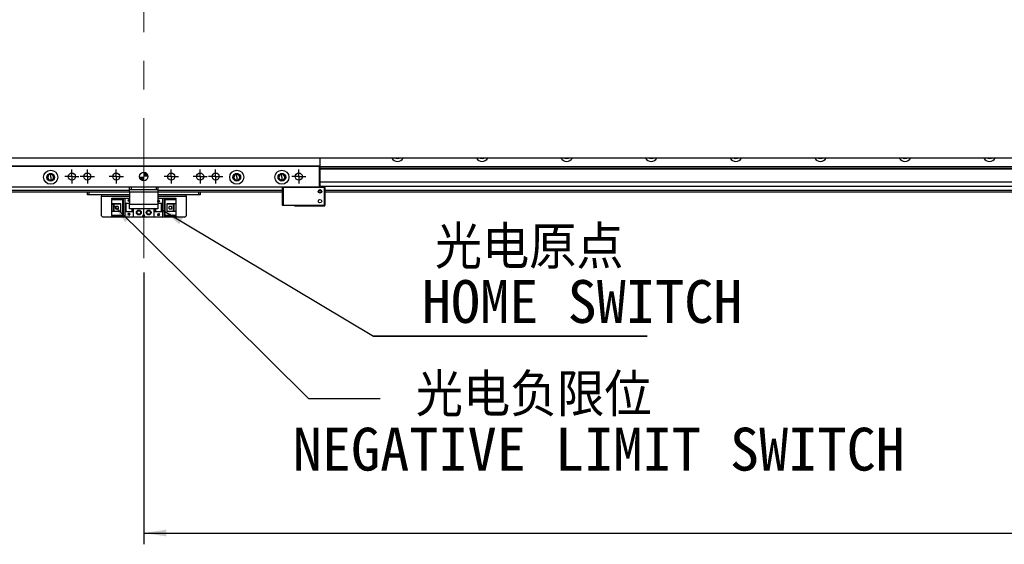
# Model space of a CAD drawing. Header units: millimetres. Extents: x 40 to 3320, y 40 to 2336.
# Tile 4 of 15: x 467 to 1165, y 1538 to 1910. Entities that reach past the tile are written whole.
import ezdxf

# ---------------------------------------------------------------- set-up
doc = ezdxf.new("R2010")
doc.units = ezdxf.units.MM
doc.header["$LTSCALE"] = 8
doc.linetypes.add('CENTERX2', pattern=[20.32, 12.7, -2.54, 2.54, -2.54])
doc.layers.add('DIMNS', color=7, linetype='Continuous')
doc.styles.add('SLDTEXTSTYLE7', font='txt')
doc.styles.add('SLDTEXTSTYLE8', font='txt', dxfattribs={"bigfont": 'bigfont'})
doc.styles.add('SLDTEXTSTYLE9', font='txt')
doc.dimstyles.new('SLDDIMSTYLE1', dxfattribs={"dimtxt": 30.4, "dimasz": 16, "dimexe": 0, "dimexo": 0.0625, "dimgap": 7.6, "dimtad": 2, "dimdec": 1, "dimrnd": 1e-09, "dimzin": 4, "dimdsep": 46, "dimtxsty": 'SLDTEXTSTYLE7', "dimsah": 1, "dimcen": 0.09, "dimadec": 0, "dimazin": 1, "dimtfac": 1, "dimtdec": 1, "dimtofl": 0, "dimtmove": 0, "dimatfit": 3, "dimfxl": 0, "dimfrac": 2, "dimtolj": 1, "dimtzin": 12, "dimarcsym": 0})
doc.dimstyles.new('SLDDIMSTYLE4', dxfattribs={"dimtxt": 0.18, "dimasz": 16, "dimexe": 0, "dimexo": 0.0625, "dimgap": 0, "dimtad": 0, "dimtih": 1, "dimtoh": 1, "dimdec": 0, "dimrnd": 1e-09, "dimzin": 0, "dimdsep": 46, "dimtxsty": 'Standard', "dimsah": 1, "dimcen": 0.09, "dimadec": 0, "dimazin": 0, "dimtfac": 16, "dimtdec": 0, "dimtofl": 0, "dimtmove": 0, "dimatfit": 3, "dimfxl": 0, "dimfrac": 2, "dimtolj": 1, "dimtzin": 0, "dimarcsym": 0})

# ---------------------------------------------------------------- blocks, each defined once
blk = doc.blocks.new('_D_13')
at = {"layer": 'DIMNS'}
for p, q in [((554.87, 1730.56), (554.87, 1537.92)), ((2234.87, 1730.56), (2234.87, 1537.92)), ((554.87, 1545.92), (2234.87, 1545.92))]:
    blk.add_line(p, q, dxfattribs=at)
for points in [[(554.87, 1545.92), (570.87, 1543.52), (570.87, 1548.32)], [(2234.87, 1545.92), (2218.87, 1548.32), (2218.87, 1543.52)]]:
    blk.add_solid(points, dxfattribs=at)
at = {"layer": 'DIMNS', "insert": (1317.52, 1585.8), "char_height": 30.4, "attachment_point": 1, "style": 'SLDTEXTSTYLE7'}
blk.add_mtext('1680.0', dxfattribs=at)
blk = doc.blocks.new('SW_NOTE_5')
at = {"layer": 'DIMNS', "color": 0, "char_height": 30.4, "attachment_point": 2}
for s, insert, style in [('光电负限位', (108.97, 17.64), 'SLDTEXTSTYLE8'), ('NEGATIVE LIMIT SWITCH', (155.12, -20.76), 'SLDTEXTSTYLE9')]:
    blk.add_mtext(s, dxfattribs=dict(at, insert=insert, style=style))
blk = doc.blocks.new('SW_NOTE_6')
at = {"layer": 'DIMNS', "color": 0}
for p, q in [((0, 0), (194.23, 0)), ((194.23, 0), (0, 0)), ((0, 0), (194.23, 0)), ((194.23, 0), (0, 0)), ((0, 0), (194.23, 0)), ((194.23, 0), (0, 0))]:
    blk.add_line(p, q, dxfattribs=at)
at = {"layer": 'DIMNS', "color": 0, "char_height": 30.4, "attachment_point": 2}
for s, insert, style in [('光电原点', (110.51, 78.1), 'SLDTEXTSTYLE8'), ('HOME SWITCH', (148.09, 39.7), 'SLDTEXTSTYLE9')]:
    blk.add_mtext(s, dxfattribs=dict(at, insert=insert, style=style))
blk = doc.blocks.new('SW_CENTERMARKSYMBOL_9')
at = {"layer": 'DIMNS', "color": 0}
for p, q in [((-2.54, 0), (-5.04, 0)), ((0, 0), (-2.54, 0)), ((0, 2.54), (0, 5.04)), ((0, 0), (0, 2.54)), ((0, 0), (0, -2.54)), ((0, 0), (2.54, 0)), ((2.54, 0), (5.04, 0)), ((0, -2.54), (0, -5.04))]:
    blk.add_line(p, q, dxfattribs=at)
blk = doc.blocks.new('SW_CENTERMARKSYMBOL_10')
at = {"layer": 'DIMNS', "color": 0}
for p, q in [((-2.54, 0), (-5.04, 0)), ((0, 0), (-2.54, 0)), ((0, 2.54), (0, 5.04)), ((0, 0), (0, 2.54)), ((0, 0), (0, -2.54)), ((0, 0), (2.54, 0)), ((2.54, 0), (5.04, 0)), ((0, -2.54), (0, -5.04))]:
    blk.add_line(p, q, dxfattribs=at)
blk = doc.blocks.new('SW_CENTERMARKSYMBOL_11')
at = {"layer": 'DIMNS', "color": 0}
for p, q in [((-2.54, 0), (-5.04, 0)), ((0, 0), (-2.54, 0)), ((0, 2.54), (0, 5.04)), ((0, 0), (0, 2.54)), ((0, 0), (0, -2.54)), ((0, 0), (2.54, 0)), ((2.54, 0), (5.04, 0)), ((0, -2.54), (0, -5.04))]:
    blk.add_line(p, q, dxfattribs=at)
blk = doc.blocks.new('SW_CENTERMARKSYMBOL_12')
at = {"layer": 'DIMNS', "color": 0}
for p, q in [((-2.54, 0), (-5.04, 0)), ((0, 0), (-2.54, 0)), ((0, 2.54), (0, 5.04)), ((0, 0), (0, 2.54)), ((0, 0), (0, -2.54)), ((0, 0), (2.54, 0)), ((2.54, 0), (5.04, 0)), ((0, -2.54), (0, -5.04))]:
    blk.add_line(p, q, dxfattribs=at)
blk = doc.blocks.new('SW_CENTERMARKSYMBOL_13')
at = {"layer": 'DIMNS', "color": 0}
for p, q in [((-2.54, 0), (-5.04, 0)), ((0, 0), (-2.54, 0)), ((0, 2.54), (0, 5.04)), ((0, 0), (0, 2.54)), ((0, 0), (0, -2.54)), ((0, 0), (2.54, 0)), ((2.54, 0), (5.04, 0)), ((0, -2.54), (0, -5.04))]:
    blk.add_line(p, q, dxfattribs=at)
blk = doc.blocks.new('SW_CENTERMARKSYMBOL_14')
at = {"layer": 'DIMNS', "color": 0}
for p, q in [((-2.54, 0), (-5.04, 0)), ((0, 0), (-2.54, 0)), ((0, 2.54), (0, 5.04)), ((0, 0), (0, 2.54)), ((0, 0), (0, -2.54)), ((0, 0), (2.54, 0)), ((2.54, 0), (5.04, 0)), ((0, -2.54), (0, -5.04))]:
    blk.add_line(p, q, dxfattribs=at)
blk = doc.blocks.new('SW_CENTERMARKSYMBOL_15')
at = {"layer": 'DIMNS', "color": 0}
for p, q in [((-2.54, 0), (-5.04, 0)), ((0, 0), (-2.54, 0)), ((0, 2.54), (0, 5.04)), ((0, 0), (0, 2.54)), ((0, 0), (0, -2.54)), ((0, 0), (2.54, 0)), ((2.54, 0), (5.04, 0)), ((0, -2.54), (0, -5.04))]:
    blk.add_line(p, q, dxfattribs=at)
blk = doc.blocks.new('SW_DOWELSYMBOL_3')
at = {"linetype": 'Continuous', "lineweight": 18}
h = blk.add_hatch(color=0, dxfattribs=at)
edge = h.paths.add_edge_path(flags=0)
edge.add_arc((0, 0), 3, 180, 270)
edge.add_line((0, -3), (0, 0))
edge.add_line((0, 0), (-3, 0))
h = blk.add_hatch(color=0, dxfattribs=at)
edge = h.paths.add_edge_path(flags=0)
edge.add_arc((0, 0), 3, 0, 90)
edge.add_line((0, 3), (0, 0))
edge.add_line((0, 0), (3, 0))
at = {"layer": 'DIMNS', "color": 0}
blk.add_circle((0, 0), 3, dxfattribs=at)

msp = doc.modelspace()

# ---------------------------------------------------------------- linework, layer by layer
at = {"color": 7, "linetype": 'Continuous', "lineweight": 25}
for p, q in [((2381.8652155, 1811.7151322), (407.8652383, 1811.7151322)), ((679.8652531, 1811.7151322), (679.8652531, 1805.9151271)), ((430.1652433, 1806.2151322), (679.5652033, 1806.2151322)), ((679.5652033, 1805.9151271), (430.1652433, 1805.9151271)), ((679.5652033, 1806.2151322), (679.5652033, 1805.9151271)), ((679.8652531, 1805.9151271), (679.5652033, 1806.2151322)), ((679.8652531, 1805.9151271), (679.5652033, 1805.9151271)), ((679.5652033, 1791.5151292), (679.5652033, 1805.9151271)), ((679.8652531, 1805.9151271), (679.8652531, 1791.5151292)), ((679.8652531, 1805.9122288), (2107.0689084, 1805.9122288)), ((679.8652531, 1805.6050265), (2107.0366623, 1805.6050265)), ((679.8652531, 1804.5223305), (2106.9228174, 1804.5223305)), ((679.8652531, 1804.2151281), (2106.8905713, 1804.2151281)), ((488.8652088, 1800.2821306), (488.8652088, 1800.7151285)), ((488.8652088, 1798.2151309), (488.8652088, 1800.2821306)), ((488.8652088, 1798.2151309), (488.8652088, 1796.1481312)), ((488.8652088, 1796.1481312), (488.8652088, 1795.7151333)), ((620.8652379, 1800.2821306), (620.8652379, 1800.7151285)), ((620.8652379, 1798.2151309), (620.8652379, 1800.2821306)), ((620.8652379, 1798.2151309), (620.8652379, 1796.1481312)), ((620.8652379, 1796.1481312), (620.8652379, 1795.7151333)), ((652.8652431, 1800.2821306), (652.8652431, 1800.7151285)), ((652.8652431, 1798.2151309), (652.8652431, 1800.2821306)), ((652.8652431, 1798.2151309), (652.8652431, 1796.1481312)), ((652.8652431, 1796.1481312), (652.8652431, 1795.7151333)), ((430.1652433, 1791.5151292), (679.5652033, 1791.5151292)), ((679.5652033, 1791.2151316), (430.1652433, 1791.2151316)), ((544.8652031, 1789.2151275), (544.8652031, 1791.2151316)), ((545.8652498, 1789.2151275), (544.8652031, 1789.2151275)), ((544.8652031, 1787.7151319), (544.8652031, 1789.2151275)), ((545.8652498, 1791.2151316), (545.8652498, 1789.2151275)), ((563.8652565, 1789.2151275), (545.8652498, 1789.2151275)), ((563.8652565, 1789.2151275), (563.8652565, 1791.2151316)), ((564.8652436, 1789.2151275), (563.8652565, 1789.2151275)), ((564.8652436, 1791.2151316), (564.8652436, 1789.2151275)), ((564.8652436, 1789.2151275), (564.8652436, 1787.7151319)), ((653.6652567, 1791.2151316), (653.3652069, 1790.915134)), ((653.3652069, 1778.5151327), (653.3652069, 1790.915134)), ((653.6652567, 1790.915134), (653.3652069, 1790.915134)), ((653.6652567, 1790.915134), (653.7894727, 1791.2151316)), ((653.6652567, 1790.915134), (653.6652567, 1778.5151327)), ((683.0652477, 1790.915134), (653.6652567, 1790.915134)), ((679.8652531, 1791.5151292), (679.5652033, 1791.5151292)), ((679.8652531, 1791.5151292), (679.5652033, 1791.2151316)), ((679.5652033, 1791.5151292), (679.5652033, 1791.2151316)), ((679.5652033, 1791.2151316), (682.940972, 1791.2151316)), ((2109.8652007, 1791.7102674), (679.8652531, 1791.7102674)), ((679.8652531, 1791.5151292), (683.3652379, 1791.5151292)), ((683.0652477, 1790.915134), (682.940972, 1791.2151316)), ((682.940972, 1791.2151316), (683.0652477, 1791.2151316)), ((683.3652379, 1790.915134), (683.0652477, 1791.2151316)), ((683.3652379, 1790.915134), (683.0652477, 1790.915134)), ((683.0652477, 1778.5151327), (683.0652477, 1790.915134)), ((683.3652379, 1790.915134), (683.3652379, 1791.5151292)), ((683.3652379, 1790.915134), (683.3652379, 1778.5151327)), ((544.8652031, 1787.7151319), (386.8652107, 1787.7151319)), ((514.8652317, 1785.7151279), (514.8652317, 1787.7151319)), ((515.8652188, 1785.7151279), (514.8652317, 1785.7151279)), ((515.8652188, 1787.7151319), (515.8652188, 1785.7151279)), ((544.8652031, 1785.7151279), (515.8652188, 1785.7151279)), ((524.8652221, 1785.7151279), (524.8652221, 1784.7151333)), ((524.8652221, 1770.9151307), (524.8652221, 1784.7151333)), ((532.1652414, 1782.6151276), (532.1652414, 1783.4151337)), ((532.1652414, 1783.4151337), (541.3652183, 1783.4151337)), ((532.1652414, 1782.6151276), (532.1652414, 1782.115134)), ((540.4652478, 1782.6151276), (532.1652414, 1782.6151276)), ((532.1652414, 1779.5151273), (532.1652414, 1782.115134)), ((539.9652244, 1782.115134), (532.1652414, 1782.115134)), ((539.9652244, 1782.115134), (540.4652478, 1782.6151276)), ((539.9652244, 1771.31513), (539.9652244, 1782.115134)), ((540.4652478, 1770.815129), (540.4652478, 1782.6151276)), ((541.3652183, 1783.4151337), (541.3652183, 1779.7151306)), ((541.3652183, 1783.4151337), (544.8652031, 1783.4151337)), ((543.7651993, 1781.9151306), (543.9652325, 1781.9151306)), ((544.3652393, 1780.7151327), (543.7651993, 1781.9151306)), ((543.9652325, 1782.3151299), (544.7652461, 1782.3151299)), ((543.9652325, 1781.9151306), (543.9652325, 1782.3151299)), ((544.8652031, 1781.7151272), (544.3652393, 1780.7151327)), ((544.7652461, 1782.3151299), (544.7652461, 1781.9151306)), ((544.7652461, 1781.9151306), (544.8652031, 1781.9151306)), ((564.8652436, 1787.7151319), (544.8652031, 1787.7151319)), ((544.8652031, 1787.7151319), (544.8652031, 1779.2151296)), ((564.8652436, 1787.7151319), (564.8652436, 1779.2151296)), ((653.3652069, 1787.7151319), (564.8652436, 1787.7151319)), ((593.8652279, 1785.7151279), (564.8652436, 1785.7151279)), ((564.8652436, 1783.4151337), (568.3652283, 1783.4151337)), ((564.8652436, 1781.3151279), (565.3652074, 1782.3151299)), ((564.9652006, 1781.115132), (564.8652436, 1781.115132)), ((564.9652006, 1780.7151327), (564.9652006, 1781.115132)), ((565.3652074, 1782.3151299), (565.9652473, 1781.115132)), ((565.7652141, 1781.115132), (565.7652141, 1780.7151327)), ((565.9652473, 1781.115132), (565.7652141, 1781.115132)), ((568.3652283, 1779.7151306), (568.3652283, 1783.4151337)), ((568.3652283, 1783.4151337), (577.5652053, 1783.4151337)), ((577.5652053, 1782.6151276), (569.2651989, 1782.6151276)), ((569.2651989, 1782.6151276), (569.7652222, 1782.115134)), ((569.2651989, 1782.6151276), (569.2651989, 1770.815129)), ((569.7652222, 1782.115134), (569.7652222, 1771.31513)), ((577.5652053, 1782.115134), (569.7652222, 1782.115134)), ((577.5652053, 1783.4151337), (577.5652053, 1782.6151276)), ((577.5652053, 1782.115134), (577.5652053, 1782.6151276)), ((577.5652053, 1782.115134), (577.5652053, 1779.5151273)), ((584.8652245, 1784.7151333), (584.8652245, 1785.7151279)), ((584.8652245, 1784.7151333), (584.8652245, 1770.9151307)), ((593.8652279, 1785.7151279), (593.8652279, 1787.7151319)), ((594.865215, 1785.7151279), (593.8652279, 1785.7151279)), ((594.865215, 1787.7151319), (594.865215, 1785.7151279)), ((681.0108544, 1787.7151319), (678.7195923, 1787.7151319)), ((2104.3652417, 1787.7151319), (683.3652379, 1787.7151319)), ((532.1652414, 1779.5151273), (538.3651973, 1779.5151273)), ((532.1652414, 1773.9151293), (532.1652414, 1779.5151273)), ((533.4652187, 1773.9151293), (533.4652187, 1779.5151273)), ((533.9652421, 1779.1651288), (533.9652421, 1779.5151273)), ((538.3651973, 1779.1651288), (533.9652421, 1779.1651288)), ((533.9652421, 1774.2651278), (533.9652421, 1779.1651288)), ((533.9652421, 1773.9151293), (533.9652421, 1774.2651278)), ((533.9652421, 1774.2651278), (538.3651973, 1774.2651278)), ((534.9252345, 1777.5151306), (534.9252345, 1775.9151334)), ((536.7652299, 1777.5151306), (534.9252345, 1777.5151306)), ((534.9252345, 1775.9151334), (536.7652299, 1775.9151334)), ((536.7652299, 1777.5151306), (536.7652299, 1775.9151334)), ((538.3651973, 1779.5151273), (538.3651973, 1773.9151293)), ((541.3652183, 1779.7151306), (544.8652031, 1779.7151306)), ((541.3652183, 1779.7151306), (541.3652183, 1773.7151334)), ((541.8652417, 1779.7151306), (541.8652417, 1773.7151334)), ((542.1652319, 1779.7151306), (542.1652319, 1773.7151334)), ((544.8652031, 1779.2151296), (564.8652436, 1779.2151296)), ((544.8652031, 1775.71513), (544.8652031, 1779.2151296)), ((564.8652436, 1775.71513), (544.8652031, 1775.71513)), ((546.5652467, 1773.7151334), (546.5652467, 1775.71513)), ((546.8652369, 1773.7151334), (546.8652369, 1775.71513)), ((547.3652007, 1775.71513), (547.3652007, 1773.7151334)), ((554.8652531, 1772.0151344), (554.8652531, 1775.71513)), ((562.365246, 1773.7151334), (562.365246, 1775.71513)), ((562.8652097, 1775.71513), (562.8652097, 1773.7151334)), ((563.1651999, 1775.71513), (563.1651999, 1773.7151334)), ((564.8652436, 1779.7151306), (568.3652283, 1779.7151306)), ((564.8652436, 1779.2151296), (564.8652436, 1775.71513)), ((565.7652141, 1780.7151327), (564.9652006, 1780.7151327)), ((567.5652148, 1773.7151334), (567.5652148, 1779.7151306)), ((567.865205, 1773.7151334), (567.865205, 1779.7151306)), ((568.3652283, 1773.7151334), (568.3652283, 1779.7151306)), ((571.3652493, 1779.5151273), (577.5652053, 1779.5151273)), ((571.3652493, 1773.9151293), (571.3652493, 1779.5151273)), ((575.7652046, 1779.1651288), (571.3652493, 1779.1651288)), ((571.3652493, 1774.2651278), (575.7652046, 1774.2651278)), ((572.9652168, 1775.9151334), (572.9652168, 1777.5151306)), ((574.8052122, 1777.5151306), (572.9652168, 1777.5151306)), ((572.9652168, 1775.9151334), (574.8052122, 1775.9151334)), ((574.8052122, 1775.9151334), (574.8052122, 1777.5151306)), ((575.7652046, 1779.5151273), (575.7652046, 1779.1651288)), ((575.7652046, 1779.1651288), (575.7652046, 1774.2651278)), ((575.7652046, 1774.2651278), (575.7652046, 1773.9151293)), ((576.265228, 1779.5151273), (576.265228, 1773.9151293)), ((577.5652053, 1779.5151273), (577.5652053, 1773.9151293)), ((653.3652069, 1778.5151327), (653.6652567, 1778.5151327)), ((653.6652567, 1778.2151276), (653.3652069, 1778.5151327)), ((653.6652567, 1778.5151327), (683.0652477, 1778.5151327)), ((653.6652567, 1778.5151327), (653.7894727, 1778.2151276)), ((653.7894727, 1778.2151276), (653.6652567, 1778.2151276)), ((682.940972, 1778.2151276), (653.7894727, 1778.2151276)), ((661.8652465, 1777.91513), (661.8652465, 1778.2151276)), ((661.8652465, 1777.91513), (683.3652379, 1777.91513)), ((683.0652477, 1778.5151327), (682.940972, 1778.2151276)), ((683.0652477, 1778.2151276), (682.940972, 1778.2151276)), ((683.0652477, 1778.5151327), (683.3652379, 1778.5151327)), ((683.3652379, 1778.5151327), (683.0652477, 1778.2151276)), ((683.3652379, 1777.91513), (683.3652379, 1778.5151327)), ((524.8652221, 1770.9151307), (525.8652093, 1769.9151287)), ((583.8652374, 1769.9151287), (525.8652093, 1769.9151287)), ((532.1652414, 1771.31513), (532.1652414, 1773.9151293)), ((538.3651973, 1773.9151293), (532.1652414, 1773.9151293)), ((532.1652414, 1771.31513), (539.9652244, 1771.31513)), ((532.1652414, 1771.31513), (532.1652414, 1770.815129)), ((532.1652414, 1770.815129), (540.4652478, 1770.815129)), ((532.1652414, 1770.0151304), (532.1652414, 1770.815129)), ((541.3652183, 1770.0151304), (532.1652414, 1770.0151304)), ((540.4652478, 1770.815129), (539.9652244, 1771.31513)), ((541.3652183, 1773.7151334), (541.3652183, 1770.0151304)), ((547.3652007, 1773.7151334), (541.3652183, 1773.7151334)), ((547.3652007, 1770.0151304), (541.3652183, 1770.0151304)), ((543.7651993, 1772.315132), (543.9652325, 1772.315132)), ((544.3652393, 1771.1151341), (543.7651993, 1772.315132)), ((543.9652325, 1772.7151314), (544.7652461, 1772.7151314)), ((543.9652325, 1772.315132), (543.9652325, 1772.7151314)), ((544.9652197, 1772.315132), (544.3652393, 1771.1151341)), ((544.7652461, 1772.7151314), (544.7652461, 1772.315132)), ((544.7652461, 1772.315132), (544.9652197, 1772.315132)), ((547.3652007, 1773.7151334), (547.3652007, 1770.0151304)), ((552.8652193, 1770.0151304), (547.3652007, 1770.0151304)), ((562.365246, 1770.0151304), (556.8652274, 1770.0151304)), ((562.365246, 1770.0151304), (562.365246, 1773.7151334)), ((568.3652283, 1773.7151334), (562.365246, 1773.7151334)), ((568.3652283, 1770.0151304), (562.365246, 1770.0151304)), ((564.765227, 1771.5151334), (565.3652074, 1772.7151314)), ((564.9652006, 1771.5151334), (564.765227, 1771.5151334)), ((564.9652006, 1771.1151341), (564.9652006, 1771.5151334)), ((565.7652141, 1771.1151341), (564.9652006, 1771.1151341)), ((565.3652074, 1772.7151314), (565.9652473, 1771.5151334)), ((565.7652141, 1771.5151334), (565.7652141, 1771.1151341)), ((565.9652473, 1771.5151334), (565.7652141, 1771.5151334)), ((568.3652283, 1770.0151304), (568.3652283, 1773.7151334)), ((577.5652053, 1770.0151304), (568.3652283, 1770.0151304)), ((569.7652222, 1771.31513), (569.2651989, 1770.815129)), ((569.2651989, 1770.815129), (577.5652053, 1770.815129)), ((569.7652222, 1771.31513), (577.5652053, 1771.31513)), ((577.5652053, 1773.9151293), (571.3652493, 1773.9151293)), ((577.5652053, 1773.9151293), (577.5652053, 1771.31513)), ((577.5652053, 1770.815129), (577.5652053, 1771.31513)), ((577.5652053, 1770.815129), (577.5652053, 1770.0151304)), ((583.8652374, 1769.9151287), (584.8652245, 1770.9151307))]:
    msp.add_line(p, q, dxfattribs=at)
at = {"color": 8, "linetype": 'Continuous', "lineweight": 25}
for p, q in [((544.8652031, 1788.715134), (386.8652107, 1788.715134)), ((653.3652069, 1788.715134), (564.8652436, 1788.715134)), ((681.0108544, 1788.715134), (678.7195923, 1788.715134)), ((2109.8652007, 1794.710266), (679.8652531, 1794.710266)), ((2104.3652417, 1788.715134), (683.3652379, 1788.715134)), ((524.8652221, 1784.7151333), (544.8652031, 1784.7151333)), ((564.8652436, 1784.7151333), (584.8652245, 1784.7151333))]:
    msp.add_line(p, q, dxfattribs=at)
at = {"color": 7, "linetype": 'Continuous', "lineweight": 25, "flags": 128}
for points in [[(734.8652007, 1811.2151311), (733.8391663, 1811.3960536), (733.2069399, 1811.7151322)], [(736.5235211, 1811.7151322), (735.8912946, 1811.3960536), (734.8652007, 1811.2151311)], [(794.8652031, 1811.2151311), (793.8391687, 1811.3960536), (793.2069422, 1811.7151322)], [(796.5235235, 1811.7151322), (795.891297, 1811.3960536), (794.8652031, 1811.2151311)], [(854.8652054, 1811.2151311), (853.8391711, 1811.3960536), (853.2069446, 1811.7151322)], [(856.5235259, 1811.7151322), (855.8912994, 1811.3960536), (854.8652054, 1811.2151311)], [(914.8652376, 1811.2151311), (913.8391735, 1811.3960536), (913.2069172, 1811.7151322)], [(916.5235283, 1811.7151322), (915.8913018, 1811.3960536), (914.8652376, 1811.2151311)], [(974.86524, 1811.2151311), (973.8391759, 1811.3960536), (973.2069196, 1811.7151322)], [(976.5235306, 1811.7151322), (975.8912744, 1811.3960536), (974.86524, 1811.2151311)], [(1034.8652126, 1811.2151311), (1033.8391782, 1811.3960536), (1033.206922, 1811.7151322)], [(1036.523533, 1811.7151322), (1035.8912768, 1811.3960536), (1034.8652126, 1811.2151311)], [(1094.865215, 1811.2151311), (1093.8391806, 1811.3960536), (1093.2069244, 1811.7151322)], [(1096.5235354, 1811.7151322), (1095.8912791, 1811.3960536), (1094.865215, 1811.2151311)], [(1154.8652323, 1811.2151311), (1153.8391681, 1811.3960536), (1153.2069118, 1811.7151322)], [(1156.5235378, 1811.7151322), (1155.8912815, 1811.3960536), (1154.8652323, 1811.2151311)]]:
    msp.add_lwpolyline(points, dxfattribs=at)
at = {"color": 7, "linetype": 'Continuous', "lineweight": 25}
for centre, radius in [((488.8652269, 1798.2151315), 5), ((620.8652269, 1798.2151315), 5), ((652.8652269, 1798.2151315), 5), ((488.8652269, 1798.2151315), 2.75), ((503.8652269, 1798.7151308), 2.5), ((514.8652269, 1798.7151308), 2.5), ((535.3652269, 1798.7151308), 2.5), ((554.8652269, 1798.7151308), 3), ((574.3652269, 1798.7151308), 2.5), ((594.8652269, 1798.7151308), 2.5), ((605.8652269, 1798.7151308), 2.5), ((620.8652269, 1798.2151315), 2.75), ((652.8652269, 1798.2151315), 2.75), ((664.8652269, 1798.7151308), 2.5), ((679.8652269, 1788.2151308), 1.25), ((679.8652269, 1781.2151308), 1.25), ((551.3652269, 1773.2151308), 1.75), ((551.3652269, 1773.2151308), 1.25), ((558.3652269, 1773.2151308), 1.75), ((558.3652269, 1773.2151308), 1.25)]:
    msp.add_circle(centre, radius, dxfattribs=at)
for centre, radius, start, end in [((734.8652269, 1814.2151315), 4.75, 211.7568733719, 270), ((734.8652269, 1814.2151315), 4.75, 270, 328.2431266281), ((794.8652269, 1814.2151315), 4.75, 211.7568733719, 270), ((794.8652269, 1814.2151315), 4.75, 270, 328.2431266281), ((854.8652269, 1814.2151315), 4.75, 211.7568733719, 270), ((854.8652269, 1814.2151315), 4.75, 270, 328.2431266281), ((914.8652269, 1814.2151315), 4.75, 211.7568733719, 270), ((914.8652269, 1814.2151315), 4.75, 270, 328.2431266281), ((974.8652269, 1814.2151315), 4.75, 211.7568733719, 270), ((974.8652269, 1814.2151315), 4.75, 270, 328.2431266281), ((1034.8652269, 1814.2151315), 4.75, 211.7568733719, 270), ((1034.8652269, 1814.2151315), 4.75, 270, 328.2431266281), ((1094.8652269, 1814.2151315), 4.75, 211.7568733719, 270), ((1094.8652269, 1814.2151315), 4.75, 270, 328.2431266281), ((1154.8652269, 1814.2151315), 4.75, 211.7568733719, 270), ((1154.8652269, 1814.2151315), 4.75, 270, 328.2431266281), ((488.8652269, 1798.2151315), 2.5, 90, 270), ((488.8652269, 1798.2151315), 2.067, 90, 270), ((488.8652269, 1798.2151315), 2.5, 270, 90), ((488.8652269, 1798.2151315), 2.067, 270, 90), ((620.8652269, 1798.2151315), 2.5, 90, 270), ((620.8652269, 1798.2151315), 2.067, 90, 270), ((620.8652269, 1798.2151315), 2.5, 270, 90), ((620.8652269, 1798.2151315), 2.067, 270, 90), ((652.8652269, 1798.2151315), 2.5, 90, 270), ((652.8652269, 1798.2151315), 2.067, 90, 270), ((652.8652269, 1798.2151315), 2.5, 270, 90), ((652.8652269, 1798.2151315), 2.067, 270, 90), ((552.8652269, 1772.0151308), 2, 270, 0), ((556.8652269, 1772.0151308), 2, 180, 270)]:
    msp.add_arc(centre, radius, start, end, dxfattribs=at)
at = {"layer": 'DIMNS', "linetype": 'CENTERX2', "lineweight": 18}
msp.add_line((554.8652269, 2002.7151308), (554.8652269, 1740.7151308), dxfattribs=at)

# ---------------------------------------------------------------- block references
at = {"layer": 'DIMNS'}
for name, p in [('SW_CENTERMARKSYMBOL_9', (503.8652269, 1798.7151308)), ('SW_CENTERMARKSYMBOL_10', (514.8652269, 1798.7151308)), ('SW_CENTERMARKSYMBOL_11', (535.3652269, 1798.7151308)), ('SW_CENTERMARKSYMBOL_12', (574.3652269, 1798.7151308)), ('SW_CENTERMARKSYMBOL_13', (594.8652269, 1798.7151308)), ('SW_CENTERMARKSYMBOL_14', (605.8652269, 1798.7151308)), ('SW_CENTERMARKSYMBOL_15', (664.8652269, 1798.7151308)), ('SW_DOWELSYMBOL_3', (554.8652269, 1798.7151308)), ('SW_NOTE_6', (717.7884615, 1685.5769231)), ('SW_NOTE_5', (722.5338672, 1641.3461538))]:
    msp.add_blockref(name, p, dxfattribs=at)

# ---------------------------------------------------------------- dimensions: what is measured, and where the dimension line sits
dim = msp.add_linear_dim(base=(2234.8652269, 1545.9151308), p1=(554.8652269, 1740.7151308), p2=(2234.8652269, 1740.7151308), dimstyle='SLDDIMSTYLE1', dxfattribs=at)
dim.commit()
dim.dimension.update_dxf_attribs({"geometry": '_D_13', "text_midpoint": (1376.9302609, 1545.9151308), "dimtype": 160})

# ---------------------------------------------------------------- leaders
for points in [[(532.1652269, 1779.5151308), (671.7338672, 1641.3461538), (722.5338672, 1641.3461538)], [(567.5652269, 1775.4490043), (717.7884615, 1685.5769231)]]:
    msp.add_leader(points, dimstyle='SLDDIMSTYLE4', dxfattribs=at)

doc.saveas('drawing.dxf')
